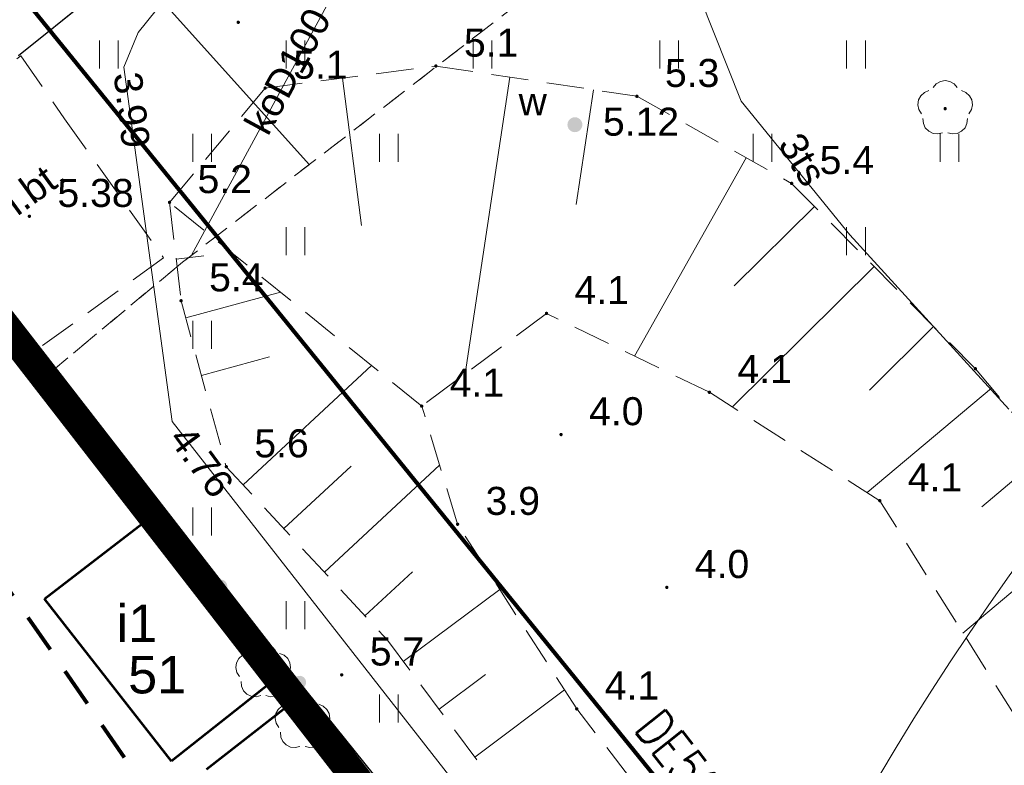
# Model space of a CAD drawing. Extents: x 5474185 to 5474933, y 5916077 to 5916824.
# Tile 152 of 256: x 5474593 to 5474620, y 5916275 to 5916295. Entities that reach past the tile are written whole.
import ezdxf
from ezdxf.enums import TextEntityAlignment as Align

# ---------------------------------------------------------------- set-up
doc = ezdxf.new("R2010")
doc.units = 0
for name, pattern in [('216-500', [2.5, 1.5, -1]), ('DASHDOT', [1, 0.5, -0.25, 0, -0.25]), ('PRZER1-1', [1, 0.5, -0.5]), ('PRZER2-1', [1.5, 1, -0.5]), ('PRZER3-1', [2, 1.5, -0.5])]:
    doc.linetypes.add(name, pattern=pattern)
doc.layers.add('1-GRAN', color=5, linetype='DASHDOT')
for name, color, linetype, lineweight in [('GESBZO', 253, 'CONTINUOUS', 50), ('GESBZO_O', 253, 'CONTINUOUS', 50), ('GESDZI', 253, 'CONTINUOUS', 18), ('GESKKL', 253, 'CONTINUOUS', 18), ('GESUZY', 253, 'CONTINUOUS', 18), ('GSLKOG', 253, 'CONTINUOUS', 35), ('GSLKRW', 253, 'CONTINUOUS', 25), ('GSPRDL', 253, 'CONTINUOUS', 18), ('GSPWPN', 253, 'CONTINUOUS', 13), ('GSPWPN_O', 253, 'CONTINUOUS', 13), ('GSPWPS', 253, 'CONTINUOUS', 13), ('GSPWPS_O', 253, 'CONTINUOUS', 13), ('GSSKOA', 253, 'CONTINUOUS', 18), ('GSSKOD', 253, 'CONTINUOUS', 18), ('GSSKOD_O', 253, 'CONTINUOUS', 18), ('GSSUTR', 254, 'CONTINUOUS', 18), ('GSSZSN', 254, 'CONTINUOUS', 18), ('GULEPR', 254, 'CONTINUOUS', 18), ('GULGPR', 254, 'CONTINUOUS', 18), ('GULKPR', 7, 'CONTINUOUS', 18), ('GULKPR_O', 254, 'CONTINUOUS', 18), ('GULTPR', 254, 'CONTINUOUS', 18), ('GULTPR_O', 254, 'CONTINUOUS', 18), ('GUPPRZ_O', 40, 'CONTINUOUS', 18), ('GUPWZA', 253, 'CONTINUOUS', 18), ('GUPWZA_O', 253, 'CONTINUOUS', 18), ('IS HP zasięg', 251, 'CONTINUOUS', 20), ('IS opis', 7, 'CONTINUOUS', 20), ('IS w', 4, 'CONTINUOUS', 60), ('Sieć wodociągowa', 253, 'CONTINUOUS', 40)]:
    doc.layers.add(name, color=color, linetype=linetype, lineweight=lineweight)
doc.styles.add('Arial', font='arial.ttf')
doc.styles.get("Standard").update_dxf_attribs({"font": 'simplex.shx'})

msp = doc.modelspace()

# ---------------------------------------------------------------- hatches: boundary and pattern name
at = {"layer": 'GSLKOG'}
for points in [[(5474595.360877, 5916284.071048), (5474595.316507, 5916284.081925), (5474595.276463, 5916284.103915), (5474595.243475, 5916284.135519), (5474595.219792, 5916284.174585), (5474595.207026, 5916284.21845), (5474595.206048, 5916284.264123), (5474595.216925, 5916284.308493), (5474595.238915, 5916284.348537), (5474595.270519, 5916284.381525), (5474595.309585, 5916284.405208), (5474595.35345, 5916284.417974), (5474595.399123, 5916284.418952), (5474595.443493, 5916284.408075), (5474595.483537, 5916284.386085), (5474595.516525, 5916284.354481), (5474595.540208, 5916284.315415), (5474595.552974, 5916284.27155), (5474595.553952, 5916284.225877), (5474595.543075, 5916284.181507), (5474595.521085, 5916284.141463), (5474595.489481, 5916284.108475), (5474595.450415, 5916284.084792), (5474595.40655, 5916284.072026)], [(5474595.360877, 5916284.071048), (5474595.316507, 5916284.081925), (5474595.276463, 5916284.103915), (5474595.243475, 5916284.135519), (5474595.219792, 5916284.174585), (5474595.207026, 5916284.21845), (5474595.206048, 5916284.264123), (5474595.216925, 5916284.308493), (5474595.238915, 5916284.348537), (5474595.270519, 5916284.381525), (5474595.309585, 5916284.405208), (5474595.35345, 5916284.417974), (5474595.399123, 5916284.418952), (5474595.443493, 5916284.408075), (5474595.483537, 5916284.386085), (5474595.516525, 5916284.354481), (5474595.540208, 5916284.315415), (5474595.552974, 5916284.27155), (5474595.553952, 5916284.225877), (5474595.543075, 5916284.181507), (5474595.521085, 5916284.141463), (5474595.489481, 5916284.108475), (5474595.450415, 5916284.084792), (5474595.40655, 5916284.072026)], [(5474598.722934, 5916279.930834), (5474598.678438, 5916279.941186), (5474598.638137, 5916279.962701), (5474598.604779, 5916279.993914), (5474598.580635, 5916280.032696), (5474598.567352, 5916280.076407), (5474598.565834, 5916280.122066), (5474598.576186, 5916280.166562), (5474598.597701, 5916280.206863), (5474598.628914, 5916280.240221), (5474598.667696, 5916280.264365), (5474598.711407, 5916280.277648), (5474598.757066, 5916280.279166), (5474598.801562, 5916280.268814), (5474598.841863, 5916280.247299), (5474598.875221, 5916280.216086), (5474598.899365, 5916280.177304), (5474598.912648, 5916280.133593), (5474598.914166, 5916280.087934), (5474598.903814, 5916280.043438), (5474598.882299, 5916280.003137), (5474598.851086, 5916279.969779), (5474598.812304, 5916279.945635), (5474598.768593, 5916279.932352)], [(5474598.722934, 5916279.930834), (5474598.678438, 5916279.941186), (5474598.638137, 5916279.962701), (5474598.604779, 5916279.993914), (5474598.580635, 5916280.032696), (5474598.567352, 5916280.076407), (5474598.565834, 5916280.122066), (5474598.576186, 5916280.166562), (5474598.597701, 5916280.206863), (5474598.628914, 5916280.240221), (5474598.667696, 5916280.264365), (5474598.711407, 5916280.277648), (5474598.757066, 5916280.279166), (5474598.801562, 5916280.268814), (5474598.841863, 5916280.247299), (5474598.875221, 5916280.216086), (5474598.899365, 5916280.177304), (5474598.912648, 5916280.133593), (5474598.914166, 5916280.087934), (5474598.903814, 5916280.043438), (5474598.882299, 5916280.003137), (5474598.851086, 5916279.969779), (5474598.812304, 5916279.945635), (5474598.768593, 5916279.932352)], [(5474600.831869, 5916277.355941), (5474600.787438, 5916277.366566), (5474600.747269, 5916277.388327), (5474600.714102, 5916277.419743), (5474600.690196, 5916277.458673), (5474600.67718, 5916277.502464), (5474600.675941, 5916277.548131), (5474600.686566, 5916277.592562), (5474600.708327, 5916277.632731), (5474600.739743, 5916277.665898), (5474600.778673, 5916277.689804), (5474600.822464, 5916277.70282), (5474600.868131, 5916277.704059), (5474600.912562, 5916277.693434), (5474600.952731, 5916277.671673), (5474600.985898, 5916277.640257), (5474601.009804, 5916277.601327), (5474601.02282, 5916277.557536), (5474601.024059, 5916277.511869), (5474601.013434, 5916277.467438), (5474600.991673, 5916277.427269), (5474600.960257, 5916277.394102), (5474600.921327, 5916277.370196), (5474600.877536, 5916277.35718)], [(5474600.831869, 5916277.355941), (5474600.787438, 5916277.366566), (5474600.747269, 5916277.388327), (5474600.714102, 5916277.419743), (5474600.690196, 5916277.458673), (5474600.67718, 5916277.502464), (5474600.675941, 5916277.548131), (5474600.686566, 5916277.592562), (5474600.708327, 5916277.632731), (5474600.739743, 5916277.665898), (5474600.778673, 5916277.689804), (5474600.822464, 5916277.70282), (5474600.868131, 5916277.704059), (5474600.912562, 5916277.693434), (5474600.952731, 5916277.671673), (5474600.985898, 5916277.640257), (5474601.009804, 5916277.601327), (5474601.02282, 5916277.557536), (5474601.024059, 5916277.511869), (5474601.013434, 5916277.467438), (5474600.991673, 5916277.427269), (5474600.960257, 5916277.394102), (5474600.921327, 5916277.370196), (5474600.877536, 5916277.35718)]]:
    msp.add_hatch(color=256, dxfattribs=at).paths.add_polyline_path(points)
at = {"layer": 'GSPRDL'}
for points in [[(5474618.13, 5916292.835), (5474618.116094, 5916292.837202), (5474618.10355, 5916292.843594), (5474618.093594, 5916292.85355), (5474618.087202, 5916292.866094), (5474618.085, 5916292.88), (5474618.087202, 5916292.893906), (5474618.093594, 5916292.90645), (5474618.10355, 5916292.916406), (5474618.116094, 5916292.922798), (5474618.13, 5916292.925), (5474618.143906, 5916292.922798), (5474618.15645, 5916292.916406), (5474618.166406, 5916292.90645), (5474618.172798, 5916292.893906), (5474618.175, 5916292.88), (5474618.172798, 5916292.866094), (5474618.166406, 5916292.85355), (5474618.15645, 5916292.843594), (5474618.143906, 5916292.837202)], [(5474599.88, 5916277.775), (5474599.866094, 5916277.777202), (5474599.85355, 5916277.783594), (5474599.843594, 5916277.79355), (5474599.837202, 5916277.806094), (5474599.835, 5916277.82), (5474599.837202, 5916277.833906), (5474599.843594, 5916277.84645), (5474599.85355, 5916277.856406), (5474599.866094, 5916277.862798), (5474599.88, 5916277.865), (5474599.893906, 5916277.862798), (5474599.90645, 5916277.856406), (5474599.916406, 5916277.84645), (5474599.922798, 5916277.833906), (5474599.925, 5916277.82), (5474599.922798, 5916277.806094), (5474599.916406, 5916277.79355), (5474599.90645, 5916277.783594), (5474599.893906, 5916277.777202)], [(5474600.93, 5916276.415), (5474600.916094, 5916276.417202), (5474600.90355, 5916276.423594), (5474600.893594, 5916276.43355), (5474600.887202, 5916276.446094), (5474600.885, 5916276.46), (5474600.887202, 5916276.473906), (5474600.893594, 5916276.48645), (5474600.90355, 5916276.496406), (5474600.916094, 5916276.502798), (5474600.93, 5916276.505), (5474600.943906, 5916276.502798), (5474600.95645, 5916276.496406), (5474600.966406, 5916276.48645), (5474600.972798, 5916276.473906), (5474600.975, 5916276.46), (5474600.972798, 5916276.446094), (5474600.966406, 5916276.43355), (5474600.95645, 5916276.423594), (5474600.943906, 5916276.417202)]]:
    msp.add_hatch(color=256, dxfattribs=at).paths.add_polyline_path(points)
at = {"layer": 'GSPWPN'}
for points in [[(5474599.21, 5916295.145), (5474599.198353, 5916295.146533), (5474599.1875, 5916295.151029), (5474599.17818, 5916295.15818), (5474599.171029, 5916295.1675), (5474599.166533, 5916295.178353), (5474599.165, 5916295.19), (5474599.166533, 5916295.201647), (5474599.171029, 5916295.2125), (5474599.17818, 5916295.22182), (5474599.1875, 5916295.228971), (5474599.198353, 5916295.233467), (5474599.21, 5916295.235), (5474599.221647, 5916295.233467), (5474599.2325, 5916295.228971), (5474599.24182, 5916295.22182), (5474599.248971, 5916295.2125), (5474599.253467, 5916295.201647), (5474599.255, 5916295.19), (5474599.253467, 5916295.178353), (5474599.248971, 5916295.1675), (5474599.24182, 5916295.15818), (5474599.2325, 5916295.151029), (5474599.221647, 5916295.146533)], [(5474604.5, 5916293.975), (5474604.488353, 5916293.976533), (5474604.4775, 5916293.981029), (5474604.46818, 5916293.98818), (5474604.461029, 5916293.9975), (5474604.456533, 5916294.008353), (5474604.455, 5916294.02), (5474604.456533, 5916294.031647), (5474604.461029, 5916294.0425), (5474604.46818, 5916294.05182), (5474604.4775, 5916294.058971), (5474604.488353, 5916294.063467), (5474604.5, 5916294.065), (5474604.511647, 5916294.063467), (5474604.5225, 5916294.058971), (5474604.53182, 5916294.05182), (5474604.538971, 5916294.0425), (5474604.543467, 5916294.031647), (5474604.545, 5916294.02), (5474604.543467, 5916294.008353), (5474604.538971, 5916293.9975), (5474604.53182, 5916293.98818), (5474604.5225, 5916293.981029), (5474604.511647, 5916293.976533)], [(5474599.93, 5916293.385), (5474599.918353, 5916293.386533), (5474599.9075, 5916293.391029), (5474599.89818, 5916293.39818), (5474599.891029, 5916293.4075), (5474599.886533, 5916293.418353), (5474599.885, 5916293.43), (5474599.886533, 5916293.441647), (5474599.891029, 5916293.4525), (5474599.89818, 5916293.46182), (5474599.9075, 5916293.468971), (5474599.918353, 5916293.473467), (5474599.93, 5916293.475), (5474599.941647, 5916293.473467), (5474599.9525, 5916293.468971), (5474599.96182, 5916293.46182), (5474599.968971, 5916293.4525), (5474599.973467, 5916293.441647), (5474599.975, 5916293.43), (5474599.973467, 5916293.418353), (5474599.968971, 5916293.4075), (5474599.96182, 5916293.39818), (5474599.9525, 5916293.391029), (5474599.941647, 5916293.386533)], [(5474609.88, 5916293.165), (5474609.868353, 5916293.166533), (5474609.8575, 5916293.171029), (5474609.84818, 5916293.17818), (5474609.841029, 5916293.1875), (5474609.836533, 5916293.198353), (5474609.835, 5916293.21), (5474609.836533, 5916293.221647), (5474609.841029, 5916293.2325), (5474609.84818, 5916293.24182), (5474609.8575, 5916293.248971), (5474609.868353, 5916293.253467), (5474609.88, 5916293.255), (5474609.891647, 5916293.253467), (5474609.9025, 5916293.248971), (5474609.91182, 5916293.24182), (5474609.918971, 5916293.2325), (5474609.923467, 5916293.221647), (5474609.925, 5916293.21), (5474609.923467, 5916293.198353), (5474609.918971, 5916293.1875), (5474609.91182, 5916293.17818), (5474609.9025, 5916293.171029), (5474609.891647, 5916293.166533)], [(5474614.02, 5916290.835), (5474614.008353, 5916290.836533), (5474613.9975, 5916290.841029), (5474613.98818, 5916290.84818), (5474613.981029, 5916290.8575), (5474613.976533, 5916290.868353), (5474613.975, 5916290.88), (5474613.976533, 5916290.891647), (5474613.981029, 5916290.9025), (5474613.98818, 5916290.91182), (5474613.9975, 5916290.918971), (5474614.008353, 5916290.923467), (5474614.02, 5916290.925), (5474614.031647, 5916290.923467), (5474614.0425, 5916290.918971), (5474614.05182, 5916290.91182), (5474614.058971, 5916290.9025), (5474614.063467, 5916290.891647), (5474614.065, 5916290.88), (5474614.063467, 5916290.868353), (5474614.058971, 5916290.8575), (5474614.05182, 5916290.84818), (5474614.0425, 5916290.841029), (5474614.031647, 5916290.836533)], [(5474597.37, 5916290.325), (5474597.358353, 5916290.326533), (5474597.3475, 5916290.331029), (5474597.33818, 5916290.33818), (5474597.331029, 5916290.3475), (5474597.326533, 5916290.358353), (5474597.325, 5916290.37), (5474597.326533, 5916290.381647), (5474597.331029, 5916290.3925), (5474597.33818, 5916290.40182), (5474597.3475, 5916290.408971), (5474597.358353, 5916290.413467), (5474597.37, 5916290.415), (5474597.381647, 5916290.413467), (5474597.3925, 5916290.408971), (5474597.40182, 5916290.40182), (5474597.408971, 5916290.3925), (5474597.413467, 5916290.381647), (5474597.415, 5916290.37), (5474597.413467, 5916290.358353), (5474597.408971, 5916290.3475), (5474597.40182, 5916290.33818), (5474597.3925, 5916290.331029), (5474597.381647, 5916290.326533)], [(5474597.68, 5916287.695), (5474597.668353, 5916287.696533), (5474597.6575, 5916287.701029), (5474597.64818, 5916287.70818), (5474597.641029, 5916287.7175), (5474597.636533, 5916287.728353), (5474597.635, 5916287.74), (5474597.636533, 5916287.751647), (5474597.641029, 5916287.7625), (5474597.64818, 5916287.77182), (5474597.6575, 5916287.778971), (5474597.668353, 5916287.783467), (5474597.68, 5916287.785), (5474597.691647, 5916287.783467), (5474597.7025, 5916287.778971), (5474597.71182, 5916287.77182), (5474597.718971, 5916287.7625), (5474597.723467, 5916287.751647), (5474597.725, 5916287.74), (5474597.723467, 5916287.728353), (5474597.718971, 5916287.7175), (5474597.71182, 5916287.70818), (5474597.7025, 5916287.701029), (5474597.691647, 5916287.696533)], [(5474607.46, 5916287.355), (5474607.448353, 5916287.356533), (5474607.4375, 5916287.361029), (5474607.42818, 5916287.36818), (5474607.421029, 5916287.3775), (5474607.416533, 5916287.388353), (5474607.415, 5916287.4), (5474607.416533, 5916287.411647), (5474607.421029, 5916287.4225), (5474607.42818, 5916287.43182), (5474607.4375, 5916287.438971), (5474607.448353, 5916287.443467), (5474607.46, 5916287.445), (5474607.471647, 5916287.443467), (5474607.4825, 5916287.438971), (5474607.49182, 5916287.43182), (5474607.498971, 5916287.4225), (5474607.503467, 5916287.411647), (5474607.505, 5916287.4), (5474607.503467, 5916287.388353), (5474607.498971, 5916287.3775), (5474607.49182, 5916287.36818), (5474607.4825, 5916287.361029), (5474607.471647, 5916287.356533)], [(5474618.94, 5916285.875), (5474618.928353, 5916285.876533), (5474618.9175, 5916285.881029), (5474618.90818, 5916285.88818), (5474618.901029, 5916285.8975), (5474618.896533, 5916285.908353), (5474618.895, 5916285.92), (5474618.896533, 5916285.931647), (5474618.901029, 5916285.9425), (5474618.90818, 5916285.95182), (5474618.9175, 5916285.958971), (5474618.928353, 5916285.963467), (5474618.94, 5916285.965), (5474618.951647, 5916285.963467), (5474618.9625, 5916285.958971), (5474618.97182, 5916285.95182), (5474618.978971, 5916285.9425), (5474618.983467, 5916285.931647), (5474618.985, 5916285.92), (5474618.983467, 5916285.908353), (5474618.978971, 5916285.8975), (5474618.97182, 5916285.88818), (5474618.9625, 5916285.881029), (5474618.951647, 5916285.876533)], [(5474611.82, 5916285.245), (5474611.808353, 5916285.246533), (5474611.7975, 5916285.251029), (5474611.78818, 5916285.25818), (5474611.781029, 5916285.2675), (5474611.776533, 5916285.278353), (5474611.775, 5916285.29), (5474611.776533, 5916285.301647), (5474611.781029, 5916285.3125), (5474611.78818, 5916285.32182), (5474611.7975, 5916285.328971), (5474611.808353, 5916285.333467), (5474611.82, 5916285.335), (5474611.831647, 5916285.333467), (5474611.8425, 5916285.328971), (5474611.85182, 5916285.32182), (5474611.858971, 5916285.3125), (5474611.863467, 5916285.301647), (5474611.865, 5916285.29), (5474611.863467, 5916285.278353), (5474611.858971, 5916285.2675), (5474611.85182, 5916285.25818), (5474611.8425, 5916285.251029), (5474611.831647, 5916285.246533)], [(5474604.12, 5916284.875), (5474604.108353, 5916284.876533), (5474604.0975, 5916284.881029), (5474604.08818, 5916284.88818), (5474604.081029, 5916284.8975), (5474604.076533, 5916284.908353), (5474604.075, 5916284.92), (5474604.076533, 5916284.931647), (5474604.081029, 5916284.9425), (5474604.08818, 5916284.95182), (5474604.0975, 5916284.958971), (5474604.108353, 5916284.963467), (5474604.12, 5916284.965), (5474604.131647, 5916284.963467), (5474604.1425, 5916284.958971), (5474604.15182, 5916284.95182), (5474604.158971, 5916284.9425), (5474604.163467, 5916284.931647), (5474604.165, 5916284.92), (5474604.163467, 5916284.908353), (5474604.158971, 5916284.8975), (5474604.15182, 5916284.88818), (5474604.1425, 5916284.881029), (5474604.131647, 5916284.876533)], [(5474607.85, 5916284.115), (5474607.838353, 5916284.116533), (5474607.8275, 5916284.121029), (5474607.81818, 5916284.12818), (5474607.811029, 5916284.1375), (5474607.806533, 5916284.148353), (5474607.805, 5916284.16), (5474607.806533, 5916284.171647), (5474607.811029, 5916284.1825), (5474607.81818, 5916284.19182), (5474607.8275, 5916284.198971), (5474607.838353, 5916284.203467), (5474607.85, 5916284.205), (5474607.861647, 5916284.203467), (5474607.8725, 5916284.198971), (5474607.88182, 5916284.19182), (5474607.888971, 5916284.1825), (5474607.893467, 5916284.171647), (5474607.895, 5916284.16), (5474607.893467, 5916284.148353), (5474607.888971, 5916284.1375), (5474607.88182, 5916284.12818), (5474607.8725, 5916284.121029), (5474607.861647, 5916284.116533)], [(5474598.89, 5916283.255), (5474598.878353, 5916283.256533), (5474598.8675, 5916283.261029), (5474598.85818, 5916283.26818), (5474598.851029, 5916283.2775), (5474598.846533, 5916283.288353), (5474598.845, 5916283.3), (5474598.846533, 5916283.311647), (5474598.851029, 5916283.3225), (5474598.85818, 5916283.33182), (5474598.8675, 5916283.338971), (5474598.878353, 5916283.343467), (5474598.89, 5916283.345), (5474598.901647, 5916283.343467), (5474598.9125, 5916283.338971), (5474598.92182, 5916283.33182), (5474598.928971, 5916283.3225), (5474598.933467, 5916283.311647), (5474598.935, 5916283.3), (5474598.933467, 5916283.288353), (5474598.928971, 5916283.2775), (5474598.92182, 5916283.26818), (5474598.9125, 5916283.261029), (5474598.901647, 5916283.256533)], [(5474616.38, 5916282.345), (5474616.368353, 5916282.346533), (5474616.3575, 5916282.351029), (5474616.34818, 5916282.35818), (5474616.341029, 5916282.3675), (5474616.336533, 5916282.378353), (5474616.335, 5916282.39), (5474616.336533, 5916282.401647), (5474616.341029, 5916282.4125), (5474616.34818, 5916282.42182), (5474616.3575, 5916282.428971), (5474616.368353, 5916282.433467), (5474616.38, 5916282.435), (5474616.391647, 5916282.433467), (5474616.4025, 5916282.428971), (5474616.41182, 5916282.42182), (5474616.418971, 5916282.4125), (5474616.423467, 5916282.401647), (5474616.425, 5916282.39), (5474616.423467, 5916282.378353), (5474616.418971, 5916282.3675), (5474616.41182, 5916282.35818), (5474616.4025, 5916282.351029), (5474616.391647, 5916282.346533)], [(5474605.08, 5916281.715), (5474605.068353, 5916281.716533), (5474605.0575, 5916281.721029), (5474605.04818, 5916281.72818), (5474605.041029, 5916281.7375), (5474605.036533, 5916281.748353), (5474605.035, 5916281.76), (5474605.036533, 5916281.771647), (5474605.041029, 5916281.7825), (5474605.04818, 5916281.79182), (5474605.0575, 5916281.798971), (5474605.068353, 5916281.803467), (5474605.08, 5916281.805), (5474605.091647, 5916281.803467), (5474605.1025, 5916281.798971), (5474605.11182, 5916281.79182), (5474605.118971, 5916281.7825), (5474605.123467, 5916281.771647), (5474605.125, 5916281.76), (5474605.123467, 5916281.748353), (5474605.118971, 5916281.7375), (5474605.11182, 5916281.72818), (5474605.1025, 5916281.721029), (5474605.091647, 5916281.716533)], [(5474610.68, 5916280.025), (5474610.668353, 5916280.026533), (5474610.6575, 5916280.031029), (5474610.64818, 5916280.03818), (5474610.641029, 5916280.0475), (5474610.636533, 5916280.058353), (5474610.635, 5916280.07), (5474610.636533, 5916280.081647), (5474610.641029, 5916280.0925), (5474610.64818, 5916280.10182), (5474610.6575, 5916280.108971), (5474610.668353, 5916280.113467), (5474610.68, 5916280.115), (5474610.691647, 5916280.113467), (5474610.7025, 5916280.108971), (5474610.71182, 5916280.10182), (5474610.718971, 5916280.0925), (5474610.723467, 5916280.081647), (5474610.725, 5916280.07), (5474610.723467, 5916280.058353), (5474610.718971, 5916280.0475), (5474610.71182, 5916280.03818), (5474610.7025, 5916280.031029), (5474610.691647, 5916280.026533)], [(5474601.98, 5916277.685), (5474601.968353, 5916277.686533), (5474601.9575, 5916277.691029), (5474601.94818, 5916277.69818), (5474601.941029, 5916277.7075), (5474601.936533, 5916277.718353), (5474601.935, 5916277.73), (5474601.936533, 5916277.741647), (5474601.941029, 5916277.7525), (5474601.94818, 5916277.76182), (5474601.9575, 5916277.768971), (5474601.968353, 5916277.773467), (5474601.98, 5916277.775), (5474601.991647, 5916277.773467), (5474602.0025, 5916277.768971), (5474602.01182, 5916277.76182), (5474602.018971, 5916277.7525), (5474602.023467, 5916277.741647), (5474602.025, 5916277.73), (5474602.023467, 5916277.718353), (5474602.018971, 5916277.7075), (5474602.01182, 5916277.69818), (5474602.0025, 5916277.691029), (5474601.991647, 5916277.686533)], [(5474608.27, 5916276.775), (5474608.258353, 5916276.776533), (5474608.2475, 5916276.781029), (5474608.23818, 5916276.78818), (5474608.231029, 5916276.7975), (5474608.226533, 5916276.808353), (5474608.225, 5916276.82), (5474608.226533, 5916276.831647), (5474608.231029, 5916276.8425), (5474608.23818, 5916276.85182), (5474608.2475, 5916276.858971), (5474608.258353, 5916276.863467), (5474608.27, 5916276.865), (5474608.281647, 5916276.863467), (5474608.2925, 5916276.858971), (5474608.30182, 5916276.85182), (5474608.308971, 5916276.8425), (5474608.313467, 5916276.831647), (5474608.315, 5916276.82), (5474608.313467, 5916276.808353), (5474608.308971, 5916276.7975), (5474608.30182, 5916276.78818), (5474608.2925, 5916276.781029), (5474608.281647, 5916276.776533)]]:
    msp.add_hatch(color=256, dxfattribs=at).paths.add_polyline_path(points)
at = {"layer": 'GSPWPS'}
msp.add_hatch(color=256, dxfattribs=at).paths.add_polyline_path([(5474593.62, 5916289.955), (5474593.608353, 5916289.956533), (5474593.5975, 5916289.961029), (5474593.58818, 5916289.96818), (5474593.581029, 5916289.9775), (5474593.576533, 5916289.988353), (5474593.575, 5916290), (5474593.576533, 5916290.011647), (5474593.581029, 5916290.0225), (5474593.58818, 5916290.03182), (5474593.5975, 5916290.038971), (5474593.608353, 5916290.043467), (5474593.62, 5916290.045), (5474593.631647, 5916290.043467), (5474593.6425, 5916290.038971), (5474593.65182, 5916290.03182), (5474593.658971, 5916290.0225), (5474593.663467, 5916290.011647), (5474593.665, 5916290), (5474593.663467, 5916289.988353), (5474593.658971, 5916289.9775), (5474593.65182, 5916289.96818), (5474593.6425, 5916289.961029), (5474593.631647, 5916289.956533)])
at = {"layer": 'GUPWZA'}
msp.add_hatch(color=256, dxfattribs=at).paths.add_polyline_path([(5474608.22, 5916292.25), (5474608.168236, 5916292.256815), (5474608.12, 5916292.276795), (5474608.078579, 5916292.308579), (5474608.046795, 5916292.35), (5474608.026815, 5916292.398236), (5474608.02, 5916292.45), (5474608.026815, 5916292.501764), (5474608.046795, 5916292.55), (5474608.078579, 5916292.591421), (5474608.12, 5916292.623205), (5474608.168236, 5916292.643185), (5474608.22, 5916292.65), (5474608.271764, 5916292.643185), (5474608.32, 5916292.623205), (5474608.361421, 5916292.591421), (5474608.393205, 5916292.55), (5474608.413185, 5916292.501764), (5474608.42, 5916292.45), (5474608.413185, 5916292.398236), (5474608.393205, 5916292.35), (5474608.361421, 5916292.308579), (5474608.32, 5916292.276795), (5474608.271764, 5916292.256815)])

# ---------------------------------------------------------------- linework, layer by layer
at = {"layer": '1-GRAN', "ltscale": 5, "const_width": 0.8, "elevation": 10.08}
msp.add_lwpolyline([(5474751.83, 5916275.64), (5474751.14, 5916273.94), (5474644.79, 5916221), (5474615.29, 5916258.3), (5474592.4, 5916287.8), (5474563.35, 5916264.64), (5474560.03, 5916268.81), (5474550.58, 5916262.91), (5474454.86, 5916375.82)], dxfattribs=at)
at = {"layer": 'GESBZO', "linetype": 'Continuous', "lineweight": 53}
for p, q in [((5474594.02, 5916279.76, 10.18), (5474596.66, 5916281.79, 10.18)), ((5474596.66, 5916281.79, 10.18), (5474600.06, 5916277.51, 10.18)), ((5474597.42, 5916275.42, 10.18), (5474594.02, 5916279.76, 10.18)), ((5474600.06, 5916277.51, 10.18), (5474597.42, 5916275.42, 10.18)), ((5474600.51, 5916276.87, 10.18), (5474598.36, 5916275.2, 10.18)), ((5474608.06, 5916267.51, 10.18), (5474600.51, 5916276.87, 10.18))]:
    msp.add_line(p, q, dxfattribs=at)
at = {"layer": 'GESDZI', "linetype": 'Continuous', "lineweight": 13}
for p, q in [((5474615.29, 5916258.3, 10.22), (5474592.4, 5916287.8, 10.22)), ((5474592.4, 5916287.8, 10.22), (5474615.29, 5916258.3, 10.22))]:
    msp.add_line(p, q, dxfattribs=at)
at = {"layer": 'GESKKL', "linetype": 'PRZER3-1', "lineweight": 13}
for p, q in [((5474594.03, 5916285.7, 10.06), (5474592.4, 5916287.8, 10.06)), ((5474615.29, 5916258.3, 10.06), (5474594.03, 5916285.7, 10.06))]:
    msp.add_line(p, q, dxfattribs=at)
at = {"layer": 'GESUZY', "linetype": 'PRZER1-1', "lineweight": 13}
for p, q in [((5474606.66, 5916295.66, 10.08), (5474597.72, 5916288.77, 10.08)), ((5474597.72, 5916288.77, 10.08), (5474606.66, 5916295.66, 10.08)), ((5474597.72, 5916288.77, 10.08), (5474594.03, 5916285.7, 10.08)), ((5474594.03, 5916285.7, 10.08), (5474597.72, 5916288.77, 10.08)), ((5474594.03, 5916285.7, 10.08), (5474592.4, 5916287.8, 10.08)), ((5474592.4, 5916287.8, 10.08), (5474594.03, 5916285.7, 10.08)), ((5474615.29, 5916258.3, 10.08), (5474594.03, 5916285.7, 10.08)), ((5474594.03, 5916285.7, 10.08), (5474615.29, 5916258.3, 10.08))]:
    msp.add_line(p, q, dxfattribs=at)
at = {"layer": 'GSLKOG', "linetype": 'Continuous', "lineweight": 30}
for p, q in [((5474593.7, 5916286.34, 10.18), (5474592.4, 5916287.8, 10.18)), ((5474597.06, 5916282.15, 10.18), (5474593.7, 5916286.34, 10.18)), ((5474600.42, 5916278.06, 10.18), (5474597.06, 5916282.15, 10.18)), ((5474601.28, 5916277, 10.18), (5474600.42, 5916278.06, 10.18)), ((5474608.48, 5916268.06, 10.18), (5474601.28, 5916277, 10.18))]:
    msp.add_line(p, q, dxfattribs=at)
at = {"layer": 'GSLKRW', "linetype": 'Continuous', "lineweight": 30}
msp.add_line((5474597.22, 5916297.45, 10.18), (5474593.33, 5916294.29, 10.18), dxfattribs=at)
at = {"layer": 'GSPRDL', "elevation": 10.12, "flags": 128}
for points in [[(5474617.805723, 5916293.443333), (5474617.889447, 5916293.542679), (5474618.002044, 5916293.607494), (5474618.13, 5916293.63), (5474618.257956, 5916293.607494), (5474618.370553, 5916293.542679), (5474618.454277, 5916293.443333)], [(5474617.494031, 5916292.745674), (5474617.42542, 5916292.855999), (5474617.398571, 5916292.983115), (5474617.416708, 5916293.111763), (5474617.477652, 5916293.226501), (5474617.57409, 5916293.313559), (5474617.694445, 5916293.362485)], [(5474618.565555, 5916293.362485), (5474618.68591, 5916293.313559), (5474618.782348, 5916293.226501), (5474618.843292, 5916293.111763), (5474618.861429, 5916292.983115), (5474618.83458, 5916292.855999), (5474618.765969, 5916292.745674)], [(5474618.061227, 5916292.233649), (5474617.935099, 5916292.202488), (5474617.805908, 5916292.216234), (5474617.689161, 5916292.273237), (5474617.598871, 5916292.366655), (5474617.545875, 5916292.485275), (5474617.536535, 5916292.614859)], [(5474618.723465, 5916292.614859), (5474618.714125, 5916292.485275), (5474618.661129, 5916292.366655), (5474618.570839, 5916292.273237), (5474618.454092, 5916292.216234), (5474618.324901, 5916292.202488), (5474618.198773, 5916292.233649)], [(5474599.555723, 5916278.383333), (5474599.639447, 5916278.482679), (5474599.752044, 5916278.547494), (5474599.88, 5916278.57), (5474600.007956, 5916278.547494), (5474600.120553, 5916278.482679), (5474600.204277, 5916278.383333)], [(5474599.244031, 5916277.685674), (5474599.17542, 5916277.795999), (5474599.148571, 5916277.923115), (5474599.166708, 5916278.051763), (5474599.227652, 5916278.166501), (5474599.32409, 5916278.253559), (5474599.444445, 5916278.302485)], [(5474600.315555, 5916278.302485), (5474600.43591, 5916278.253559), (5474600.532348, 5916278.166501), (5474600.593292, 5916278.051763), (5474600.611429, 5916277.923115), (5474600.58458, 5916277.795999), (5474600.515969, 5916277.685674)], [(5474599.811227, 5916277.173649), (5474599.685099, 5916277.142488), (5474599.555908, 5916277.156234), (5474599.439161, 5916277.213237), (5474599.348871, 5916277.306655), (5474599.295875, 5916277.425275), (5474599.286535, 5916277.554859)], [(5474600.473465, 5916277.554859), (5474600.464125, 5916277.425275), (5474600.411129, 5916277.306655), (5474600.320839, 5916277.213237), (5474600.204092, 5916277.156234), (5474600.074901, 5916277.142488), (5474599.948773, 5916277.173649)], [(5474600.605723, 5916277.023333), (5474600.689447, 5916277.122679), (5474600.802044, 5916277.187494), (5474600.93, 5916277.21), (5474601.057956, 5916277.187494), (5474601.170553, 5916277.122679), (5474601.254277, 5916277.023333)], [(5474600.294031, 5916276.325674), (5474600.22542, 5916276.435999), (5474600.198571, 5916276.563115), (5474600.216708, 5916276.691763), (5474600.277652, 5916276.806501), (5474600.37409, 5916276.893559), (5474600.494445, 5916276.942485)], [(5474601.365555, 5916276.942485), (5474601.48591, 5916276.893559), (5474601.582348, 5916276.806501), (5474601.643292, 5916276.691763), (5474601.661429, 5916276.563115), (5474601.63458, 5916276.435999), (5474601.565969, 5916276.325674)], [(5474600.861227, 5916275.813649), (5474600.735099, 5916275.782488), (5474600.605908, 5916275.796234), (5474600.489161, 5916275.853237), (5474600.398871, 5916275.946655), (5474600.345875, 5916276.065275), (5474600.336535, 5916276.194859)], [(5474601.523465, 5916276.194859), (5474601.514125, 5916276.065275), (5474601.461129, 5916275.946655), (5474601.370839, 5916275.853237), (5474601.254092, 5916275.796234), (5474601.124901, 5916275.782488), (5474600.998773, 5916275.813649)]]:
    msp.add_lwpolyline(points, dxfattribs=at)
at = {"layer": 'GSSKOA', "linetype": 'PRZER3-1', "lineweight": 13}
msp.add_line((5474597.22, 5916297.45, 10.18), (5474593.33, 5916294.29, 10.18), dxfattribs=at)
at = {"layer": 'GSSKOD', "linetype": 'PRZER2-1', "lineweight": 13}
for p, q in [((5474589.69, 5916291.5, 10.18), (5474593.39, 5916294.29, 10.18)), ((5474593.39, 5916294.29, 10.18), (5474594.56, 5916292.61, 10.18)), ((5474594.56, 5916292.61, 10.18), (5474597.21, 5916288.89, 10.18)), ((5474597.21, 5916288.89, 10.18), (5474593.7, 5916286.34, 10.18)), ((5474593.7, 5916286.34, 10.18), (5474592.62, 5916288, 10.18))]:
    msp.add_line(p, q, dxfattribs=at)
at = {"layer": 'GSSUTR', "linetype": 'PRZER2-1', "lineweight": 13}
for p, q in [((5474593.39, 5916294.29, 10.1), (5474594.56, 5916292.61, 10.1)), ((5474594.56, 5916292.61, 10.1), (5474597.21, 5916288.89, 10.1)), ((5474597.21, 5916288.89, 10.1), (5474593.7, 5916286.34, 10.1))]:
    msp.add_line(p, q, dxfattribs=at)
at = {"layer": 'GSSUTR', "elevation": 10.1, "flags": 128}
for points in [[(5474595.49334, 5916294.705848), (5474595.49334, 5916293.955848)], [(5474595.99334, 5916293.955848), (5474595.99334, 5916294.705848)], [(5474600.49334, 5916294.705848), (5474600.49334, 5916293.955848)], [(5474600.99334, 5916293.955848), (5474600.99334, 5916294.705848)], [(5474605.49334, 5916294.705848), (5474605.49334, 5916293.955848)], [(5474605.99334, 5916293.955848), (5474605.99334, 5916294.705848)], [(5474610.49334, 5916294.705848), (5474610.49334, 5916293.955848)], [(5474610.99334, 5916293.955848), (5474610.99334, 5916294.705848)], [(5474615.49334, 5916294.705848), (5474615.49334, 5916293.955848)], [(5474615.99334, 5916293.955848), (5474615.99334, 5916294.705848)], [(5474597.99334, 5916292.205848), (5474597.99334, 5916291.455848)], [(5474598.49334, 5916291.455848), (5474598.49334, 5916292.205848)], [(5474602.99334, 5916292.205848), (5474602.99334, 5916291.455848)], [(5474603.49334, 5916291.455848), (5474603.49334, 5916292.205848)], [(5474612.99334, 5916292.205848), (5474612.99334, 5916291.455848)], [(5474613.49334, 5916291.455848), (5474613.49334, 5916292.205848)], [(5474617.99334, 5916292.205848), (5474617.99334, 5916291.455848)], [(5474618.49334, 5916291.455848), (5474618.49334, 5916292.205848)], [(5474600.49334, 5916289.705848), (5474600.49334, 5916288.955848)], [(5474600.99334, 5916288.955848), (5474600.99334, 5916289.705848)], [(5474615.49334, 5916289.705848), (5474615.49334, 5916288.955848)], [(5474615.99334, 5916288.955848), (5474615.99334, 5916289.705848)], [(5474597.99334, 5916287.205848), (5474597.99334, 5916286.455848)], [(5474598.49334, 5916286.455848), (5474598.49334, 5916287.205848)], [(5474597.99334, 5916282.205848), (5474597.99334, 5916281.455849)], [(5474598.49334, 5916281.455849), (5474598.49334, 5916282.205848)], [(5474600.49334, 5916279.705848), (5474600.49334, 5916278.955848)], [(5474600.99334, 5916278.955848), (5474600.99334, 5916279.705848)], [(5474602.99334, 5916277.205848), (5474602.99334, 5916276.455848)], [(5474603.49334, 5916276.455848), (5474603.49334, 5916277.205848)]]:
    msp.add_lwpolyline(points, dxfattribs=at)
at = {"layer": 'GSSZSN', "linetype": 'PRZER2-1', "lineweight": 13}
for p, q in [((5474599.93, 5916293.43, 10.06), (5474604.5, 5916294.02, 10.06)), ((5474604.5, 5916294.02, 10.06), (5474609.88, 5916293.21, 10.06)), ((5474597.37, 5916290.37, 10.06), (5474599.93, 5916293.43, 10.06)), ((5474609.88, 5916293.21, 10.06), (5474614.02, 5916290.88, 10.06)), ((5474614.02, 5916290.88, 10.06), (5474618.94, 5916285.92, 10.06)), ((5474597.37, 5916290.37, 10.06), (5474597.68, 5916287.74, 10.06)), ((5474604.12, 5916284.92, 10.06), (5474597.37, 5916290.37, 10.06)), ((5474604.12, 5916284.92, 10.06), (5474597.37, 5916290.37, 10.06)), ((5474597.68, 5916287.74, 10.06), (5474598.89, 5916283.3, 10.06)), ((5474607.46, 5916287.4, 10.06), (5474604.12, 5916284.92, 10.06)), ((5474611.82, 5916285.29, 10.06), (5474607.46, 5916287.4, 10.06)), ((5474618.94, 5916285.92, 10.06), (5474622.81, 5916281.31, 10.06)), ((5474616.38, 5916282.39, 10.06), (5474611.82, 5916285.29, 10.06)), ((5474605.08, 5916281.76, 10.06), (5474604.12, 5916284.92, 10.06)), ((5474598.89, 5916283.3, 10.06), (5474603.2, 5916278.66, 10.06)), ((5474620.02, 5916276.6, 10.06), (5474616.38, 5916282.39, 10.06)), ((5474608.27, 5916276.82, 10.06), (5474605.08, 5916281.76, 10.06)), ((5474603.2, 5916278.66, 10.06), (5474608.21, 5916271.96, 10.06)), ((5474611.52, 5916272.62, 10.06), (5474608.27, 5916276.82, 10.06))]:
    msp.add_line(p, q, dxfattribs=at)
at = {"layer": 'GSSZSN', "linetype": 'Continuous', "lineweight": 18, "elevation": 10.06, "flags": 128}
for points in [[(5474601.997169, 5916293.696877), (5474602.506143, 5916289.754484)], [(5474606.481661, 5916293.721646), (5474605.286963, 5916285.786487)], [(5474608.720231, 5916293.384612), (5474608.257519, 5916290.311292)], [(5474612.803548, 5916291.564622), (5474609.817571, 5916286.259066)], [(5474614.631226, 5916290.263804), (5474612.485293, 5916288.135176)], [(5474597.548941, 5916288.851887), (5474598.291223, 5916288.939381)], [(5474616.22548, 5916288.656589), (5474612.436354, 5916284.89802)], [(5474597.805299, 5916287.280223), (5474600.340939, 5916287.971242)], [(5474617.819734, 5916287.049374), (5474616.107408, 5916285.350856)], [(5474598.224975, 5916285.740256), (5474600.048904, 5916286.237318)], [(5474599.341225, 5916282.814227), (5474602.776252, 5916286.004952)], [(5474619.372743, 5916285.40451), (5474616.039653, 5916282.606449)], [(5474620.828272, 5916283.670663), (5474619.108957, 5916282.227334)], [(5474600.427506, 5916281.644774), (5474602.229217, 5916283.318346)], [(5474601.513787, 5916280.47532), (5474604.599517, 5916283.341591)], [(5474622.2838, 5916281.936817), (5474618.605923, 5916278.849315)], [(5474602.600068, 5916279.305867), (5474603.870423, 5916280.485873)], [(5474603.62795, 5916278.087692), (5474606.206362, 5916280.015728)], [(5474604.583795, 5916276.809416), (5474605.829032, 5916277.740556)], [(5474605.53964, 5916275.531141), (5474607.942176, 5916277.327664)]]:
    msp.add_lwpolyline(points, dxfattribs=at)
at = {"layer": 'GULEPR', "linetype": 'Continuous', "lineweight": 13}
msp.add_line((5474596.45, 5916296.57, 10.14), (5474601.11, 5916291.39, 10.14), dxfattribs=at)
at = {"layer": 'GULGPR', "linetype": 'Continuous', "lineweight": 13}
for p, q in [((5474596.53, 5916294.92, 10.14), (5474597.92, 5916296.65, 10.14)), ((5474596.15, 5916293.99, 10.14), (5474596.53, 5916294.92, 10.14)), ((5474597.44, 5916284.51, 10.14), (5474596.15, 5916293.99, 10.14)), ((5474611.54, 5916266.49, 10.14), (5474597.44, 5916284.51, 10.14))]:
    msp.add_line(p, q, dxfattribs=at)
at = {"layer": 'GULKPR', "linetype": 'Continuous', "lineweight": 18, "elevation": 10.14, "flags": 128}
msp.add_lwpolyline([(5474597.96, 5916288.96), (5474603.25, 5916298.73)], dxfattribs=at)
at = {"layer": 'GULTPR', "linetype": 'Continuous', "lineweight": 13}
for p, q in [((5474612.67, 5916293.08, 10.14), (5474611.37, 5916296.34, 10.14)), ((5474615.58, 5916289.5, 10.14), (5474612.67, 5916293.08, 10.14)), ((5474619.83, 5916284.84, 10.14), (5474615.58, 5916289.5, 10.14))]:
    msp.add_line(p, q, dxfattribs=at)
at = {"layer": 'IS HP zasięg', "lineweight": 15, "ltscale": 0.7}
for centre in [(5474657.383907, 5916363.309527, 10.18), (5474680.96, 5916236.9), (5474680.96, 5916236.9)]:
    msp.add_circle(centre, 75, dxfattribs=at)
at = {"layer": 'IS HP zasięg', "lineweight": 20, "ltscale": 0.7}
msp.add_circle((5474618.317819, 5916309.855134, 10.16), 75, dxfattribs=at)
at = {"layer": 'IS w', "lineweight": 80, "ltscale": 0.7}
msp.add_line((5474636.292731, 5916243.037395, 10.14), (5474592.694059, 5916296.798782, 10.14), dxfattribs=at)
at = {"layer": 'Sieć wodociągowa', "linetype": '216-500', "lineweight": 80, "ltscale": 0.7, "flags": 128}
msp.add_lwpolyline([(5474639.869806, 5916212.126617), (5474591.959812, 5916281.625874), (5474551.712383, 5916254.056825), (5474329.196562, 5916529.052215), (5474464.624498, 5916643.592803), (5474589.816575, 5916486.173867), (5474604.985748, 5916472.173823), (5474772.523912, 5916261.364361), (5474653.387527, 5916193.483494), (5474639.869806, 5916212.126617)], close=True, dxfattribs=at)

# ---------------------------------------------------------------- texts
at = {"layer": 'GESBZO_O', "linetype": 'Continuous', "lineweight": 0, "style": 'Arial'}
msp.add_text('i1', height=1, dxfattribs=at).set_placement((5474597.04, 5916278.608353, 10.8), align=Align.RIGHT)
msp.add_text('51', height=1, dxfattribs=at).set_placement((5474597.04, 5916277.233353, 10.8), align=Align.CENTER)
at = {"layer": 'GSPWPN_O', "linetype": 'Continuous', "lineweight": 0, "style": 'Arial'}
for s, p in [('5.1', (5474605.25, 5916294.27, 10.8)), ('5.1', (5474600.68, 5916293.68, 10.8)), ('5.3', (5474610.63, 5916293.46, 10.8)), ('5.4', (5474614.77, 5916291.13, 10.8)), ('5.2', (5474598.12, 5916290.62, 10.8)), ('5.4', (5474598.43, 5916287.99, 10.8)), ('4.1', (5474608.21, 5916287.65, 10.8)), ('4.1', (5474612.57, 5916285.54, 10.8)), ('4.1', (5474604.87, 5916285.17, 10.8)), ('4.0', (5474608.6, 5916284.41, 10.8)), ('5.6', (5474599.64, 5916283.55, 10.8)), ('4.1', (5474617.13, 5916282.64, 10.8)), ('3.9', (5474605.83, 5916282.01, 10.8)), ('4.0', (5474611.43, 5916280.32, 10.8)), ('5.7', (5474602.73, 5916277.98, 10.8)), ('4.1', (5474609.02, 5916277.07, 10.8))]:
    msp.add_text(s, height=0.75, dxfattribs=at).set_placement(p)
at = {"layer": 'GSPWPS_O', "linetype": 'Continuous', "lineweight": 0, "style": 'Arial'}
msp.add_text('5.38', height=0.75, dxfattribs=at).set_placement((5474594.37, 5916290.25, 10.8))
at = {"layer": 'GSSKOD_O', "linetype": 'Continuous', "lineweight": 0, "style": 'Arial'}
msp.add_text('ch.bt.', height=0.75, rotation=35.998256, dxfattribs=at).set_placement((5474593.622495, 5916290.226619, 10.8), align=Align.CENTER)
at = {"layer": 'GULKPR_O', "linetype": 'Continuous', "lineweight": 0, "style": 'Arial'}
msp.add_text('koD100', height=0.75, rotation=61.566523, dxfattribs=at).set_placement((5474600.863076, 5916293.705264, 10.8), align=Align.CENTER)
at = {"layer": 'GULTPR_O', "linetype": 'Continuous', "lineweight": 0, "style": 'Arial'}
msp.add_text('3ts', height=0.75, rotation=301.157517, dxfattribs=at).set_placement((5474613.99653, 5916291.32765, 10.8), align=Align.CENTER)
at = {"layer": 'GUPPRZ_O', "linetype": 'Continuous', "lineweight": 0, "style": 'Arial'}
for s, rotation, p in [('3.99', 276.71113, (5474595.873279, 5916293.813042, 10.8)), ('4.76', 306.304061, (5474597.32386, 5916284.039944, 10.8))]:
    msp.add_text(s, height=0.75, rotation=rotation, dxfattribs=at).set_placement(p)
msp.add_text('5.12', height=0.75, dxfattribs=at).set_placement((5474608.97, 5916292.156522, 10.8))
at = {"layer": 'GUPWZA_O', "linetype": 'Continuous', "lineweight": 0, "style": 'Arial'}
msp.add_text('w', height=0.75, dxfattribs=at).set_placement((5474607.47, 5916292.7, 10.8), align=Align.RIGHT)
at = {"layer": 'IS opis', "lineweight": 80, "ltscale": 0.7, "width": 0.8}
msp.add_text('DE50PE', height=1, rotation=308.4037928, dxfattribs=at).set_placement((5474609.772994, 5916276.2795, 10.14))

doc.saveas('drawing.dxf')
